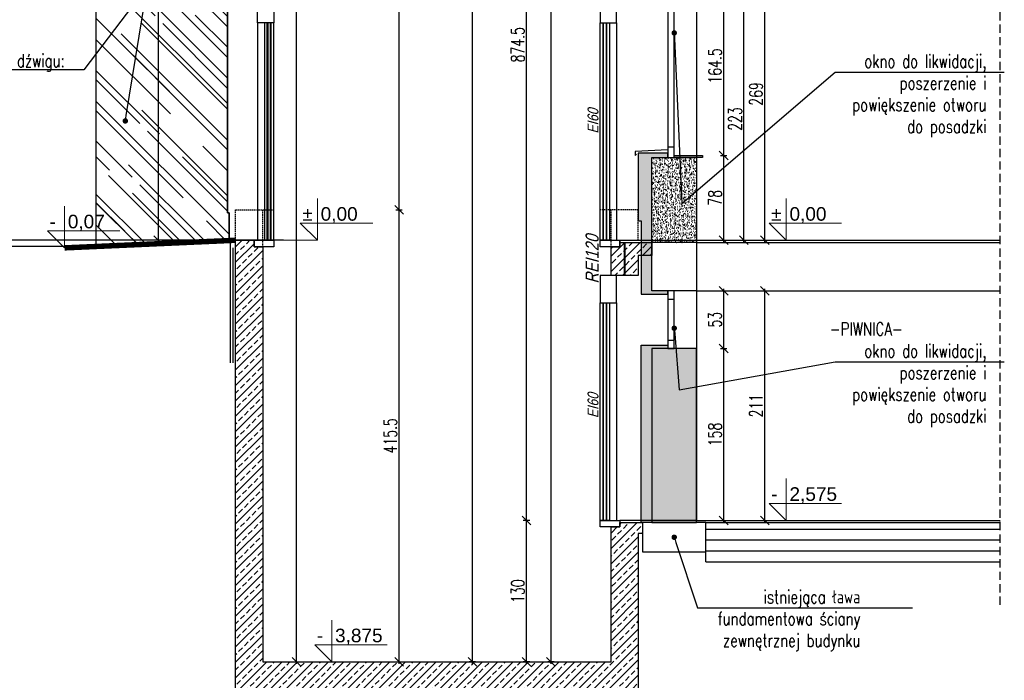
# Model space of a CAD drawing. Header units: millimetres. Extents: x -4181 to 573, y 2747 to 5176.
# Tile 4 of 14: x -622 to 283, y 3562 to 4169. Entities that reach past the tile are written whole.
import ezdxf
from ezdxf import colors
from ezdxf.entities.mleader import LeaderData, LeaderLine
from ezdxf.math import Vec2, Vec3

# ---------------------------------------------------------------- set-up
doc = ezdxf.new("R2010")
doc.units = ezdxf.units.MM
doc.header["$LTSCALE"] = 0.2
doc.header["$MEASUREMENT"] = 0
doc.header["$PDMODE"] = 35
doc.header["$PDSIZE"] = 5
doc.linetypes.add('HIDDENX2', pattern=[19.05, 12.7, -6.35])
doc.layers.add('_p.poż.', color=7, linetype='Continuous', true_color=0xf20000)
for name, color, linetype in [('A-BLACHA', 52, 'Continuous'), ('A-KOMENTWYM', 30, 'Continuous'), ('A-ocieplenie', 6, 'Continuous'), ('A-opis', 7, 'Continuous'), ('A-posadzka', 1, 'Continuous'), ('A-rozbiórki', 252, 'Continuous'), ('A-szkło', 154, 'Continuous'), ('A-teren', 7, 'Continuous'), ('A-widok', 41, 'Continuous'), ('A-winda', 12, 'Continuous'), ('A-ściany', 140, 'Continuous'), ('A-ściany_hacz', 14, 'Continuous')]:
    doc.layers.add(name, color=color, linetype=linetype)
doc.layers.add('A-kota', color=2, linetype='Continuous', lineweight=13)
doc.styles.add('Arch-Dim', font='romans.shx', dxfattribs={"width": 0.75})
doc.styles.add('Arial-2', font='arial.ttf', dxfattribs={"width": 0.8, "oblique": 15})
doc.styles.add('ODNOŚNIKI', font='arial.ttf')
doc.styles.add('TXT', font='romans.shx', dxfattribs={"width": 0.7})
doc.linetypes.add('BATTING', pattern='A,0.0001,-0.1,[134,ltypeshp.shx,S=0.1,R=0,X=-0.1,Y=0],-0.2,[134,ltypeshp.shx,S=0.1,R=180,X=0.1,Y=0],-0.1', length=0.4001)
doc.linetypes.add('LINIA LIKW.', pattern='A,0.3,[137,RODZLIN.shx,S=0.06,R=0,X=-0.1,Y=0],0.3', length=0.6)
doc.dimstyles.new('1-50', dxfattribs={"dimtxt": 12, "dimasz": 8, "dimexe": 3, "dimexo": 0, "dimgap": 2, "dimtad": 1, "dimrnd": 0.5, "dimzin": 12, "dimdsep": 46, "dimtxsty": 'TXT', "dimblk": 'OBLIQUE', "dimcen": 0.125, "dimdle": 2, "dimclrd": 256, "dimclre": 256, "dimclrt": 7, "dimazin": 0, "dimtfac": 1, "dimtix": 1, "dimtmove": 1, "dimatfit": 2, "dimfxl": 3, "dimfxlon": 1, "dimtvp": 10, "dimtolj": 1, "dimtzin": 0, "dimarcsym": 0})
pattern_1 = [(50, (-1483.9704, 3593.586), (5.46555, -0.478145), [0.571576, -6.286576]), (355, (-1483.9704, 3593.586), (-1.057356, 5.731658), [0.457276, -5.029276]), (100.4501, (-1483.515, 3593.546), (4.408383, 5.253443), [0.485699, -5.342687]), (46.1842, (-1483.9704, 3595.11), (8.132395, -1.2613), [0.857326, -9.42975]), (96.6355, (-1483.293, 3595.005), (7.12218, 7.422785), [0.72855, -8.01403]), (351.1842, (-1483.97, 3595.11), (7.122136, 7.42282), [0.685876, -7.543876]), (21, (-1483.2085, 3594.729), (4.548469, -3.067946), [0.571576, -6.286576]), (326, (-1483.2085, 3594.729), (1.854084, 5.525658), [0.457276, -5.029276]), (71.4514, (-1482.8294, 3594.473), (6.402523, 2.457684), [0.485699, -5.342687]), (37.5, (-1483.9705, 3593.5858), (0.0926722, 2.536758), [7.6e-05, -4.968316, 7.6e-05, -5.105476, 7.6e-05, -5.0474956]), (7.5, (-1483.9705, 3593.5858), (2.0046555, 3.0055027), [7.6e-05, -2.910916, 7.6e-05, -4.854016, 7.6e-05, -1.9232956]), (327.5, (-1485.6697, 3593.5858), (4.0677036, -0.171763), [7.6e-05, -1.905076, 7.6e-05, -5.943676, 7.6e-05, -7.886776]), (317.5, (-1486.4317, 3593.5858), (4.443874, 0.762908), [7.6e-05, -2.476576, 7.6e-05, -3.947236, 7.6e-05, -5.600776])]

# ---------------------------------------------------------------- blocks, each defined once
blk = doc.blocks.new('ZNAK-POZIOM przekrój')
at = {"layer": 'A-kota', "ltscale": 10}
for p in [(0, 7.68), (-3.13, 3.12)]:
    blk.add_line(p, (0, 0), dxfattribs=at)
at = {"layer": 'A-kota', "ltscale": 5}
blk.add_line((10.19, 3.12), (-3.13, 3.12), dxfattribs=at)
at = {"layer": 'A-kota', "style": 'ODNOŚNIKI', "flags": 4}
blk.add_attdef('ZNAK', (-2.76, 3.59), '', height=2.5, dxfattribs=at)
at = {"layer": 'A-kota', "linetype": 'ByBlock', "style": 'ODNOŚNIKI', "flags": 4}
blk.add_attdef('POZIOM', (0.61, 3.59), '', height=2.5, dxfattribs=at)
blk = doc.blocks.new('_Oblique')
at = {"color": 0, "linetype": 'ByBlock', "lineweight": -2}
blk.add_line((-0.5, -0.5), (0.5, 0.5), dxfattribs=at)
blk = doc.blocks.new('*D2629')
at = {"layer": 'A-KOMENTWYM', "lineweight": -2}
for p, q in [((-156.25, 3577.15), (-156.25, 3711.15)), ((-153.25, 3709.15), (-159.25, 3709.15)), ((-153.25, 3579.15), (-159.25, 3579.15))]:
    blk.add_line(p, q, dxfattribs=at)
at = {"layer": 'Defpoints', "color": 0}
for p in [(-156.25, 3709.15), (-70.5, 3709.15), (-78.5, 3579.15)]:
    blk.add_point(p, dxfattribs=at)
at = {"layer": 'A-KOMENTWYM', "lineweight": -2, "xscale": 8, "yscale": 8, "zscale": 8}
for p, rotation in [((-156.25, 3709.15), 90), ((-156.25, 3579.15), 270)]:
    blk.add_blockref('_Oblique', p, dxfattribs=dict(at, rotation=rotation))
at = {"layer": 'A-KOMENTWYM', "color": 7, "insert": (-164.25, 3644.15), "char_height": 12, "attachment_point": 5, "rotation": 90, "style": 'TXT'}
blk.add_mtext('\\A1;130', dxfattribs=at)
blk = doc.blocks.new('*D2822')
at = {"layer": 'A-KOMENTWYM', "lineweight": -2}
for p, q in [((-276.32, 3994.65), (-270.32, 3994.65)), ((-273.32, 3577.15), (-273.32, 3996.65)), ((-276.32, 3579.15), (-270.32, 3579.15))]:
    blk.add_line(p, q, dxfattribs=at)
at = {"layer": 'Defpoints', "color": 0}
for p in [(-398.5, 3994.65), (-273.32, 3994.65), (-398.5, 3579.15)]:
    blk.add_point(p, dxfattribs=at)
at = {"layer": 'A-KOMENTWYM', "lineweight": -2, "xscale": 8, "yscale": 8, "zscale": 8}
for p, rotation in [((-273.32, 3994.65), 90), ((-273.32, 3579.15), 270)]:
    blk.add_blockref('_Oblique', p, dxfattribs=dict(at, rotation=rotation))
at = {"layer": 'A-KOMENTWYM', "color": 7, "insert": (-281.32, 3786.9), "char_height": 12, "attachment_point": 5, "rotation": 90, "style": 'TXT'}
blk.add_mtext('\\A1;415.5', dxfattribs=at)
blk = doc.blocks.new('*D2823')
at = {"layer": 'A-KOMENTWYM', "lineweight": -2}
for p, q in [((-273.32, 3992.65), (-273.32, 4885.65)), ((-270.32, 4883.65), (-276.32, 4883.65)), ((-276.32, 3994.65), (-270.32, 3994.65))]:
    blk.add_line(p, q, dxfattribs=at)
at = {"layer": 'Defpoints', "color": 0}
for p in [(-273.32, 4883.65), (-253.5, 4883.65), (-398.5, 3994.65)]:
    blk.add_point(p, dxfattribs=at)
at = {"layer": 'A-KOMENTWYM', "lineweight": -2, "xscale": 8, "yscale": 8, "zscale": 8}
for p, rotation in [((-273.32, 4883.65), 90), ((-273.32, 3994.65), 270)]:
    blk.add_blockref('_Oblique', p, dxfattribs=dict(at, rotation=rotation))
at = {"layer": 'A-KOMENTWYM', "color": 7, "insert": (-281.32, 4439.15), "char_height": 12, "attachment_point": 5, "rotation": 90, "style": 'TXT'}
blk.add_mtext('\\A1;889', dxfattribs=at)
blk = doc.blocks.new('*D2825')
at = {"layer": 'A-KOMENTWYM', "lineweight": -2}
for p, q in [((-491.58, 4903.98), (-497.58, 4903.98)), ((-494.58, 4905.98), (-494.58, 3964.65)), ((-491.58, 3966.65), (-497.58, 3966.65))]:
    blk.add_line(p, q, dxfattribs=at)
at = {"layer": 'Defpoints', "color": 0}
for p in [(-433.91, 4903.98), (-494.58, 3966.65), (-423.5, 3966.65)]:
    blk.add_point(p, dxfattribs=at)
at = {"layer": 'A-KOMENTWYM', "lineweight": -2, "xscale": 8, "yscale": 8, "zscale": 8}
for p, rotation in [((-494.58, 4903.98), 90), ((-494.58, 3966.65), 270)]:
    blk.add_blockref('_Oblique', p, dxfattribs=dict(at, rotation=rotation))
at = {"layer": 'A-KOMENTWYM', "color": 7, "insert": (-502.58, 4435.31), "char_height": 12, "attachment_point": 5, "rotation": 90, "style": 'TXT'}
blk.add_mtext('\\A1;937.5', dxfattribs=at)
blk = doc.blocks.new('*D2826')
at = {"layer": 'A-KOMENTWYM', "lineweight": -2}
for p, q in [((59.68, 3920.15), (65.68, 3920.15)), ((62.68, 3707.15), (62.68, 3922.15)), ((59.68, 3709.15), (65.68, 3709.15))]:
    blk.add_line(p, q, dxfattribs=at)
at = {"layer": 'Defpoints', "color": 0}
for p in [(0, 3920.15), (62.68, 3920.15), (0, 3709.15)]:
    blk.add_point(p, dxfattribs=at)
at = {"layer": 'A-KOMENTWYM', "lineweight": -2, "xscale": 8, "yscale": 8, "zscale": 8}
for p, rotation in [((62.68, 3920.15), 90), ((62.68, 3709.15), 270)]:
    blk.add_blockref('_Oblique', p, dxfattribs=dict(at, rotation=rotation))
at = {"layer": 'A-KOMENTWYM', "color": 7, "insert": (54.68, 3814.65), "char_height": 12, "attachment_point": 5, "rotation": 90, "style": 'TXT'}
blk.add_mtext('\\A1;211', dxfattribs=at)
blk = doc.blocks.new('*D2827')
at = {"layer": 'A-KOMENTWYM', "lineweight": -2}
for p, q in [((59.68, 4235.65), (65.68, 4235.65)), ((62.68, 3964.65), (62.68, 4237.65)), ((59.68, 3966.65), (65.68, 3966.65))]:
    blk.add_line(p, q, dxfattribs=at)
at = {"layer": 'Defpoints', "color": 0}
for p in [(0, 4235.65), (62.68, 4235.65), (0, 3966.65)]:
    blk.add_point(p, dxfattribs=at)
at = {"layer": 'A-KOMENTWYM', "lineweight": -2, "xscale": 8, "yscale": 8, "zscale": 8}
for p, rotation in [((62.68, 4235.65), 90), ((62.68, 3966.65), 270)]:
    blk.add_blockref('_Oblique', p, dxfattribs=dict(at, rotation=rotation))
at = {"layer": 'A-KOMENTWYM', "color": 7, "insert": (54.68, 4101.15), "char_height": 12, "attachment_point": 5, "rotation": 90, "style": 'TXT'}
blk.add_mtext('\\A1;269', dxfattribs=at)
blk = doc.blocks.new('*D3034')
at = {"layer": 'A-KOMENTWYM', "lineweight": -2}
for p, q in [((-370.68, 4895.78), (-364.68, 4895.78)), ((-367.68, 3577.15), (-367.68, 4897.78)), ((-370.68, 3579.15), (-364.68, 3579.15))]:
    blk.add_line(p, q, dxfattribs=at)
at = {"layer": 'Defpoints', "color": 0}
for p in [(-404.5, 4895.78), (-367.68, 4895.78), (-398.5, 3579.15)]:
    blk.add_point(p, dxfattribs=at)
at = {"layer": 'A-KOMENTWYM', "lineweight": -2, "xscale": 8, "yscale": 8, "zscale": 8}
for p, rotation in [((-367.68, 4895.78), 90), ((-367.68, 3579.15), 270)]:
    blk.add_blockref('_Oblique', p, dxfattribs=dict(at, rotation=rotation))
at = {"layer": 'A-KOMENTWYM', "color": 7, "insert": (-375.68, 4237.46), "char_height": 12, "attachment_point": 5, "rotation": 90, "style": 'TXT'}
blk.add_mtext('\\A1;1316.5', dxfattribs=at)
blk = doc.blocks.new('*D3035')
at = {"layer": 'A-KOMENTWYM', "lineweight": -2}
for p, q in [((-130.75, 4914.15), (-136.75, 4914.15)), ((-133.75, 4916.15), (-133.75, 3577.15)), ((-130.75, 3579.15), (-136.75, 3579.15))]:
    blk.add_line(p, q, dxfattribs=at)
at = {"layer": 'Defpoints', "color": 0}
for p in [(-37, 4914.15), (-133.75, 3579.15), (-78.5, 3579.15)]:
    blk.add_point(p, dxfattribs=at)
at = {"layer": 'A-KOMENTWYM', "lineweight": -2, "xscale": 8, "yscale": 8, "zscale": 8}
for p, rotation in [((-133.75, 4914.15), 90), ((-133.75, 3579.15), 270)]:
    blk.add_blockref('_Oblique', p, dxfattribs=dict(at, rotation=rotation))
at = {"layer": 'A-KOMENTWYM', "color": 7, "insert": (-141.75, 4246.65), "char_height": 12, "attachment_point": 5, "rotation": 90, "style": 'TXT'}
blk.add_mtext('\\A1;1335', dxfattribs=at)
blk = doc.blocks.new('*D3036')
at = {"layer": 'A-KOMENTWYM', "lineweight": -2}
for p, q in [((-205.97, 3577.15), (-205.97, 4885.65)), ((-202.97, 4883.65), (-208.97, 4883.65)), ((-202.97, 3579.15), (-208.97, 3579.15))]:
    blk.add_line(p, q, dxfattribs=at)
at = {"layer": 'Defpoints', "color": 0}
for p in [(-205.97, 4883.65), (-192, 4883.65), (-78.5, 3579.15)]:
    blk.add_point(p, dxfattribs=at)
at = {"layer": 'A-KOMENTWYM', "lineweight": -2, "xscale": 8, "yscale": 8, "zscale": 8}
for p, rotation in [((-205.97, 4883.65), 90), ((-205.97, 3579.15), 270)]:
    blk.add_blockref('_Oblique', p, dxfattribs=dict(at, rotation=rotation))
at = {"layer": 'A-KOMENTWYM', "color": 7, "insert": (-213.97, 4231.4), "char_height": 12, "attachment_point": 5, "rotation": 90, "style": 'TXT'}
blk.add_mtext('\\A1;1304.5', dxfattribs=at)
blk = doc.blocks.new('*D3037')
at = {"layer": 'A-KOMENTWYM', "lineweight": -2}
for p, q in [((-153.25, 4583.65), (-159.25, 4583.65)), ((-156.25, 3707.15), (-156.25, 4585.65)), ((-153.25, 3709.15), (-159.25, 3709.15))]:
    blk.add_line(p, q, dxfattribs=at)
at = {"layer": 'Defpoints', "color": 0}
for p in [(-156.25, 4583.65), (-31, 4583.65), (-70.5, 3709.15)]:
    blk.add_point(p, dxfattribs=at)
at = {"layer": 'A-KOMENTWYM', "lineweight": -2, "xscale": 8, "yscale": 8, "zscale": 8}
for p, rotation in [((-156.25, 4583.65), 90), ((-156.25, 3709.15), 270)]:
    blk.add_blockref('_Oblique', p, dxfattribs=dict(at, rotation=rotation))
at = {"layer": 'A-KOMENTWYM', "color": 7, "insert": (-164.25, 4146.4), "char_height": 12, "attachment_point": 5, "rotation": 90, "style": 'TXT'}
blk.add_mtext('\\A1;874.5', dxfattribs=at)
blk = doc.blocks.new('_Dot')
at = {"color": 0, "linetype": 'ByBlock', "lineweight": -2}
blk.add_line((-0.5, 0), (-1, 0), dxfattribs=at)
at = {"color": 0, "linetype": 'ByBlock', "const_width": 0.5}
blk.add_lwpolyline([(-0.25, 0, 1), (0.25, 0, 1)], format="xyb", close=True, dxfattribs=at)
blk = doc.blocks.new('*D3860')
at = {"layer": 'A-KOMENTWYM', "lineweight": -2}
for p, q in [((40.51, 4189.65), (46.51, 4189.65)), ((43.51, 3964.65), (43.51, 4191.65)), ((40.51, 3966.65), (46.51, 3966.65))]:
    blk.add_line(p, q, dxfattribs=at)
at = {"layer": 'Defpoints', "color": 0}
for p in [(0, 4189.65), (43.51, 4189.65), (0, 3966.65)]:
    blk.add_point(p, dxfattribs=at)
at = {"layer": 'A-KOMENTWYM', "lineweight": -2, "xscale": 8, "yscale": 8, "zscale": 8}
for p, rotation in [((43.51, 4189.65), 90), ((43.51, 3966.65), 270)]:
    blk.add_blockref('_Oblique', p, dxfattribs=dict(at, rotation=rotation))
at = {"layer": 'A-KOMENTWYM', "color": 7, "insert": (35.51, 4078.15), "char_height": 12, "attachment_point": 5, "rotation": 90, "style": 'TXT'}
blk.add_mtext('\\A1;223', dxfattribs=at)
blk = doc.blocks.new('*D3867')
at = {"layer": 'A-KOMENTWYM', "lineweight": -2}
for p, q in [((21.93, 4044.65), (27.93, 4044.65)), ((24.93, 3964.65), (24.93, 4046.65)), ((21.93, 3966.65), (27.93, 3966.65))]:
    blk.add_line(p, q, dxfattribs=at)
at = {"layer": 'Defpoints', "color": 0}
for p in [(0, 4044.65), (24.93, 4044.65), (0, 3966.65)]:
    blk.add_point(p, dxfattribs=at)
at = {"layer": 'A-KOMENTWYM', "lineweight": -2, "xscale": 8, "yscale": 8, "zscale": 8}
for p, rotation in [((24.93, 4044.65), 90), ((24.93, 3966.65), 270)]:
    blk.add_blockref('_Oblique', p, dxfattribs=dict(at, rotation=rotation))
at = {"layer": 'A-KOMENTWYM', "color": 7, "insert": (16.93, 4005.65), "char_height": 12, "attachment_point": 5, "rotation": 90, "style": 'TXT'}
blk.add_mtext('\\A1;78', dxfattribs=at)
blk = doc.blocks.new('*D3868')
at = {"layer": 'A-KOMENTWYM', "lineweight": -2}
for p, q in [((21.93, 4209.15), (27.93, 4209.15)), ((24.93, 4042.65), (24.93, 4211.15)), ((21.93, 4044.65), (27.93, 4044.65))]:
    blk.add_line(p, q, dxfattribs=at)
at = {"layer": 'Defpoints', "color": 0}
for p in [(0, 4209.15), (24.93, 4209.15), (0, 4044.65)]:
    blk.add_point(p, dxfattribs=at)
at = {"layer": 'A-KOMENTWYM', "lineweight": -2, "xscale": 8, "yscale": 8, "zscale": 8}
for p, rotation in [((24.93, 4209.15), 90), ((24.93, 4044.65), 270)]:
    blk.add_blockref('_Oblique', p, dxfattribs=dict(at, rotation=rotation))
at = {"layer": 'A-KOMENTWYM', "color": 7, "insert": (16.93, 4126.9), "char_height": 12, "attachment_point": 5, "rotation": 90, "style": 'TXT'}
blk.add_mtext('\\A1;164.5', dxfattribs=at)
blk = doc.blocks.new('*D3870')
at = {"layer": 'A-KOMENTWYM', "lineweight": -2}
for p, q in [((21.93, 3867.15), (27.93, 3867.15)), ((24.93, 3707.15), (24.93, 3869.15)), ((21.93, 3709.15), (27.93, 3709.15))]:
    blk.add_line(p, q, dxfattribs=at)
at = {"layer": 'Defpoints', "color": 0}
for p in [(0, 3867.15), (24.93, 3867.15), (0, 3709.15)]:
    blk.add_point(p, dxfattribs=at)
at = {"layer": 'A-KOMENTWYM', "lineweight": -2, "xscale": 8, "yscale": 8, "zscale": 8}
for p, rotation in [((24.93, 3867.15), 90), ((24.93, 3709.15), 270)]:
    blk.add_blockref('_Oblique', p, dxfattribs=dict(at, rotation=rotation))
at = {"layer": 'A-KOMENTWYM', "color": 7, "insert": (16.93, 3788.15), "char_height": 12, "attachment_point": 5, "rotation": 90, "style": 'TXT'}
blk.add_mtext('\\A1;158', dxfattribs=at)
blk = doc.blocks.new('*D3871')
at = {"layer": 'A-KOMENTWYM', "lineweight": -2}
for p, q in [((21.93, 3920.15), (27.93, 3920.15)), ((24.93, 3865.15), (24.93, 3922.15)), ((21.93, 3867.15), (27.93, 3867.15))]:
    blk.add_line(p, q, dxfattribs=at)
at = {"layer": 'Defpoints', "color": 0}
for p in [(0, 3920.15), (24.93, 3920.15), (0, 3867.15)]:
    blk.add_point(p, dxfattribs=at)
at = {"layer": 'A-KOMENTWYM', "lineweight": -2, "xscale": 8, "yscale": 8, "zscale": 8}
for p, rotation in [((24.93, 3920.15), 90), ((24.93, 3867.15), 270)]:
    blk.add_blockref('_Oblique', p, dxfattribs=dict(at, rotation=rotation))
at = {"layer": 'A-KOMENTWYM', "color": 7, "insert": (16.93, 3893.65), "char_height": 12, "attachment_point": 5, "rotation": 90, "style": 'TXT'}
blk.add_mtext('\\A1;53', dxfattribs=at)

msp = doc.modelspace()

# ---------------------------------------------------------------- hatches: boundary and pattern name
at = {"layer": 'A-rozbiórki', "transparency": 33554687}
h = msp.add_hatch(dxfattribs=at)
h.set_pattern_fill('AR-CONC', color=256, scale=0.03)
h.set_pattern_definition(pattern_1)
h.paths.add_polyline_path([(-26.5, 3917.151), (-26.5, 3920.151), (-41, 3920.151), (-41, 4042.651), (-26.5, 4042.651), (-26.5, 4046.651), (-53.5, 4046.651), (-53.5, 3984.651), (-51, 3984.651), (-51, 3917.151)])
h = msp.add_hatch(dxfattribs=at)
h.set_pattern_fill('AR-CONC', color=256, scale=0.03)
h.set_pattern_definition(pattern_1)
h.paths.add_polyline_path([(-41, 3964.651), (-41, 4042.651), (0, 4042.651), (0, 3964.651)])
h = msp.add_hatch(dxfattribs=at)
h.set_pattern_fill('AR-CONC', color=256, scale=0.03)
h.set_pattern_definition(pattern_1)
h.paths.add_polyline_path([(-26.5, 3870.151), (-26.5, 3867.151), (-41, 3867.151), (-41, 3707.151), (-51, 3707.151), (-51, 3870.151)])
h = msp.add_hatch(dxfattribs=at)
h.set_pattern_fill('AR-CONC', color=256, scale=0.03)
h.set_pattern_definition(pattern_1)
h.paths.add_polyline_path([(0, 3707.151), (0, 3867.151), (-41, 3867.151), (-41, 3707.151)])
at = {"layer": 'A-szkło', "transparency": 33554679}
h = msp.add_hatch(dxfattribs=at)
h.set_pattern_fill('AR-RROOF', color=256, scale=30, angle=315)
h.set_pattern_definition([(315, (31254.856, 3377.715), (67.88225, -25.455844), [450, -60, 150, -30]), (315, (31293.676, 3360.108), (7.000357, 49.426764), [90, -9.9, 180, -22.5]), (315, (31283.494, 3385.14), (124.521504, -96.095812), [240, -42, 120, -30])])
h.paths.add_polyline_path([(-430.86, 4191.435), (-551.8, 4189.324), (-551.801, 3960.939), (-429.5, 3966.351), (-429.5, 3991.751), (-430.86, 3991.751)])
at = {"layer": 'A-ściany_hacz'}
h = msp.add_hatch(dxfattribs=at)
h.set_pattern_fill('ANSI33', color=256, scale=40)
h.paths.add_polyline_path([(-53.5, 3697.151), (-53.5, 3549.151), (-423.5, 3549.151), (-423.5, 3966.651), (-406.5, 3966.651), (-406.5, 3960.651), (-398.5, 3960.651), (-398.5, 3579.151), (-78.5, 3579.151), (-78.5, 3703.151), (-70.5, 3703.151), (-70.5, 3707.151), (-49.5, 3707.151), (-49.5, 3697.151)])
h = msp.add_hatch(dxfattribs=at)
h.set_pattern_fill('ANSI33', color=256, scale=40)
h.paths.add_polyline_path([(-53.5, 3952.651), (-53.5, 3934.151), (-78.5, 3934.151), (-78.5, 3960.651), (-70.5, 3960.651), (-70.5, 3964.651), (-41, 3964.651), (-41, 3952.651)])

# ---------------------------------------------------------------- linework, layer by layer
msp.add_line((-379.477, 3966.651), (-3458.022, 3966.651))
at = {"color": 1}
msp.add_line((-551.801, 3960.939), (-2103.619, 3960.939), dxfattribs=at)
msp.add_lwpolyline([(-423.5, 3966.651), (-530.801, 3961.326)])
at = {"layer": '_p.poż.', "linetype": 'HIDDENX2'}
msp.add_lwpolyline([(-66, 3934.151, 2, 2, 0), (-66, 3964.651, 2, 2, 0)], format="xyseb", dxfattribs=at)
at = {"layer": 'A-BLACHA'}
for points in [[(-403.5, 4166.651), (-403.5, 4191.651), (-388.5, 4191.651), (-388.5, 4166.651)], [(-73.5, 4166.651), (-73.5, 4191.651), (-88.5, 4191.651), (-88.5, 4166.651)], [(-73.5, 3909.151), (-73.5, 3934.151), (-88.5, 3934.151), (-88.5, 3909.151)]]:
    msp.add_lwpolyline(points, close=True, dxfattribs=at)
at = {"layer": 'A-KOMENTWYM', "linetype": 'HIDDENX2', "ltscale": 3}
msp.add_line((279.035, 3631.517), (279.035, 5100.174), dxfattribs=at)
at = {"layer": 'A-kota'}
msp.add_line((-348.403, 3966.651), (-379.477, 3966.651), dxfattribs=at)
at = {"layer": 'A-ocieplenie', "transparency": 33554679}
msp.add_lwpolyline([(-428.5, 3966.428), (-428.5, 3854.131)], dxfattribs=at)
at = {"layer": 'A-ocieplenie', "color": 14, "linetype": 'BATTING', "transparency": 33554681}
msp.add_lwpolyline([(-426, 3959.651), (-426, 3854.131)], dxfattribs=at)
at = {"layer": 'A-posadzka'}
for p, q in [((0, 3966.651), (279.035, 3966.651)), ((0, 3964.651), (279.035, 3964.651)), ((0, 3709.151), (-70.5, 3709.151)), ((0, 3709.151), (279.035, 3709.151)), ((0, 3707.151), (0, 3709.151)), ((8.5, 3707.151), (279.035, 3707.151)), ((8.5, 3701.151), (279.035, 3701.151)), ((8.5, 3691.151), (279.035, 3691.151)), ((8.5, 3681.151), (279.035, 3681.151)), ((8.5, 3671.151), (8.5, 3680.151)), ((8.5, 3671.151), (279.035, 3671.151))]:
    msp.add_line(p, q, dxfattribs=at)
for points in [[(-70.5, 3964.651), (-70.5, 3966.651), (-41, 3966.651), (-41, 3964.651)], [(-41, 3964.651), (-41, 3966.651), (0, 3966.651), (0, 3964.651)]]:
    msp.add_lwpolyline(points, dxfattribs=at)
at = {"layer": 'A-rozbiórki', "linetype": 'LINIA LIKW.', "ltscale": 30, "transparency": 33554679}
for p, q in [((-26.5, 4201.651), (-26.5, 4052.151)), ((-20.5, 4052.151), (-20.5, 4201.651)), ((-26.5, 3912.651), (-26.5, 3874.651)), ((-20.5, 3874.651), (-20.5, 3912.651))]:
    msp.add_line(p, q, dxfattribs=at)
msp.add_lwpolyline([(-26.5, 4051.651), (-26.5, 4049.651), (-56.5, 4048.151), (-56.5, 4044.663), (-55.14, 4045.741)], dxfattribs=at)
for points in [[(-26.5, 3917.151), (-26.5, 3920.151), (-41, 3920.151), (-41, 4042.651), (-26.5, 4042.651), (-26.5, 4046.651), (-53.5, 4046.651), (-53.5, 3984.651), (-51, 3984.651), (-51, 3917.151)], [(-26.5, 4042.651), (-20.5, 4042.651), (-20.5, 4052.151), (-26.5, 4052.151)], [(-20.5, 4044.651), (5.5, 4044.651), (5.5, 4042.651), (-20.5, 4042.651)], [(-41, 3964.651), (-41, 4042.651), (0, 4042.651), (0, 3964.651)], [(-26.5, 3912.651), (-20.5, 3912.651), (-20.5, 3920.151), (-26.5, 3920.151)], [(-26.5, 3867.151), (-20.5, 3867.151), (-20.5, 3874.651), (-26.5, 3874.651)], [(-26.5, 3870.151), (-26.5, 3867.151), (-41, 3867.151), (-41, 3707.151), (-51, 3707.151), (-51, 3870.151)], [(0, 3707.151), (0, 3867.151), (-41, 3867.151), (-41, 3707.151)]]:
    msp.add_lwpolyline(points, close=True, dxfattribs=at)
at = {"layer": 'A-teren'}
msp.add_lwpolyline([(-580.727, 3959.651, 5, 5, 0), (-423.5, 3966.651, 5, 5, 0)], format="xyseb", dxfattribs=at)
at = {"layer": 'A-widok'}
for p, q in [((0, 4209.151), (0, 3966.651)), ((-403.5, 4166.651), (-403.5, 3966.651)), ((-73.5, 4166.651), (-73.5, 3966.651)), ((0, 3920.151), (0, 3709.151)), ((-73.5, 3909.151), (-73.5, 3709.151))]:
    msp.add_line(p, q, dxfattribs=at)
at = {"layer": 'A-widok', "transparency": 33554679}
msp.add_line((-551.8, 4201.326), (-551.801, 3960.939), dxfattribs=at)
at = {"layer": 'A-widok', "color": 14, "linetype": 'HIDDENX2', "ltscale": 0.5}
for p, q in [((-398.5, 3960.651), (-398.5, 3994.651)), ((-78.5, 3960.651), (-78.5, 3994.651))]:
    msp.add_line(p, q, dxfattribs=at)
at = {"layer": 'A-widok'}
msp.add_lwpolyline([(-430.86, 4191.435), (-551.8, 4189.324), (-551.801, 3960.939), (-429.5, 3966.351), (-429.5, 3991.751), (-430.86, 3991.751)], close=True, dxfattribs=at)
msp.add_lwpolyline([(-430.86, 4191.332), (-430.86, 3991.752), (-429.5, 3991.751), (-429.5, 3966.384)], dxfattribs=at)
at = {"layer": 'A-widok', "color": 14, "linetype": 'HIDDENX2', "ltscale": 0.5}
for points in [[(-423.5, 3966.651), (-423.5, 3994.651), (-388.5, 3994.651)], [(-53.5, 3966.651), (-53.5, 3994.651), (-88.5, 3994.651)]]:
    msp.add_lwpolyline(points, dxfattribs=at)
at = {"layer": 'A-winda', "color": 3}
for points in [[(-397, 4166.651), (-397, 3966.651), (-394.5, 3966.651), (-394.5, 4166.651)], [(-391, 4166.651), (-391, 3966.651), (-388.5, 3966.651), (-388.5, 4166.651)], [(-86, 4166.651), (-86, 3966.651), (-88.5, 3966.651), (-88.5, 4166.651)], [(-80, 4166.651), (-80, 3966.651), (-82.5, 3966.651), (-82.5, 4166.651)], [(-86, 3909.151), (-86, 3709.151), (-88.5, 3709.151), (-88.5, 3909.151)], [(-80, 3909.151), (-80, 3709.151), (-82.5, 3709.151), (-82.5, 3909.151)]]:
    msp.add_lwpolyline(points, close=True, dxfattribs=at)
at = {"layer": 'A-winda', "color": 14}
for points in [[(-394, 4166.651), (-394, 3966.651), (-391.5, 3966.651), (-391.5, 4166.651)], [(-83, 4166.651), (-83, 3966.651), (-85.5, 3966.651), (-85.5, 4166.651)], [(-83, 3909.151), (-83, 3709.151), (-85.5, 3709.151), (-85.5, 3909.151)]]:
    msp.add_lwpolyline(points, close=True, dxfattribs=at)
at = {"layer": 'A-winda', "color": 52, "transparency": 33554679}
for points in [[(-406.5, 3966.651), (-388.5, 3966.651), (-388.5, 3960.651), (-406.5, 3960.651)], [(-88.5, 3966.651), (-70.5, 3966.651), (-70.5, 3960.651), (-88.5, 3960.651)], [(-88.5, 3709.151), (-70.5, 3709.151), (-70.5, 3703.151), (-88.5, 3703.151)]]:
    msp.add_lwpolyline(points, close=True, dxfattribs=at)
at = {"layer": 'A-ściany'}
for p, q in [((0, 3964.651), (-41, 3964.651)), ((0, 3920.151), (279.035, 3920.151))]:
    msp.add_line(p, q, dxfattribs=at)
for points in [[(-53.5, 3697.151), (-53.5, 3549.151), (-423.5, 3549.151), (-423.5, 3966.651), (-406.5, 3966.651), (-406.5, 3960.651), (-398.5, 3960.651), (-398.5, 3579.151), (-78.5, 3579.151), (-78.5, 3703.151), (-70.5, 3703.151), (-70.5, 3707.151), (-49.5, 3707.151), (-49.5, 3697.151)], [(-53.5, 3952.651), (-53.5, 3934.151), (-78.5, 3934.151), (-78.5, 3960.651), (-70.5, 3960.651), (-70.5, 3964.651), (-41, 3964.651), (-41, 3952.651)], [(-49.5, 3680.151), (8.5, 3680.151), (8.5, 3707.151), (-49.5, 3707.151)]]:
    msp.add_lwpolyline(points, close=True, dxfattribs=at)
msp.add_lwpolyline([(0, 3964.651), (0, 3920.151), (-41, 3920.151), (-41, 3964.651)], dxfattribs=at)

# ---------------------------------------------------------------- block references
at = {"layer": 'A-kota'}
ref = msp.add_blockref('ZNAK-POZIOM przekrój', (-348.403, 3966.651), dxfattribs=dict(at, xscale=5, yscale=5, zscale=5, rotation=360))
ref.add_attrib('POZIOM', '0,00', (-345.346, 3984.62), dxfattribs={"height": 12.5, "style": 'ODNOŚNIKI', "flags": 4})
ref.add_attrib('ZNAK', '%%P', (-362.207, 3984.62), dxfattribs={"height": 12.5, "style": 'ODNOŚNIKI', "flags": 4})
ref = msp.add_blockref('ZNAK-POZIOM przekrój', (82.355, 3966.651), dxfattribs=dict(at, xscale=5, yscale=5, zscale=5, rotation=360))
ref.add_attrib('POZIOM', '0,00', (85.411, 3984.62), dxfattribs={"height": 12.5, "style": 'ODNOŚNIKI', "flags": 4})
ref.add_attrib('ZNAK', '%%P', (68.551, 3984.62), dxfattribs={"height": 12.5, "style": 'ODNOŚNIKI', "flags": 4})
ref = msp.add_blockref('ZNAK-POZIOM przekrój', (-580.727, 3959.651), dxfattribs=dict(at, xscale=5, yscale=5, zscale=5, rotation=360))
ref.add_attrib('POZIOM', '0,07', (-577.67, 3977.62), dxfattribs={"height": 12.5, "style": 'ODNOŚNIKI', "flags": 4})
ref.add_attrib('ZNAK', '-', (-594.531, 3977.62), dxfattribs={"height": 12.5, "style": 'ODNOŚNIKI', "flags": 4})
ref = msp.add_blockref('ZNAK-POZIOM przekrój', (82.355, 3709.151), dxfattribs=dict(at, xscale=5, yscale=5, zscale=5, rotation=360))
ref.add_attrib('POZIOM', '2,575', (85.411, 3727.12), dxfattribs={"height": 12.5, "style": 'ODNOŚNIKI', "flags": 4})
ref.add_attrib('ZNAK', '-', (68.551, 3727.12), dxfattribs={"height": 12.5, "style": 'ODNOŚNIKI', "flags": 4})
ref = msp.add_blockref('ZNAK-POZIOM przekrój', (-335.198, 3579.151), dxfattribs=dict(at, xscale=5, yscale=5, zscale=5, rotation=360))
ref.add_attrib('POZIOM', '3,875', (-332.141, 3597.12), dxfattribs={"height": 12.5, "style": 'ODNOŚNIKI', "flags": 4})
ref.add_attrib('ZNAK', '-', (-349.002, 3597.12), dxfattribs={"height": 12.5, "style": 'ODNOŚNIKI', "flags": 4})

# ---------------------------------------------------------------- texts
at = {"layer": '_p.poż.', "style": 'Arial-2', "oblique": 15, "width": 0.8}
for p in [(-90.142, 4064.693), (-90.142, 3803.139)]:
    msp.add_text('EI60', height=10, rotation=90, dxfattribs=at).set_placement(p)
at = {"layer": '_p.poż.', "insert": (-95.85, 3949.193), "char_height": 12, "width": 129.01457, "attachment_point": 5, "rotation": 90, "style": 'Arial-2'}
msp.add_mtext('\\pxt4;REI120', dxfattribs=at)
at = {"layer": 'A-opis', "color": 52, "insert": (122.364, 3885.102), "char_height": 12, "width": 44.2971, "attachment_point": 4, "style": 'Arch-Dim'}
msp.add_mtext('\\pxt4;-PIWNICA-', dxfattribs=at)

# ---------------------------------------------------------------- dimensions: what is measured, and where the dimension line sits
at = {"layer": 'A-KOMENTWYM'}
for base, p1, p2, picture, middle in [((-133.752, 3579.151), (-37, 4914.15), (-78.5, 3579.151), '*D3035', (-141.752, 4246.651)), ((-494.58, 3966.651), (-433.908, 4903.977), (-423.5, 3966.651), '*D2825', (-502.58, 4435.314)), ((-367.676, 4895.775), (-398.5, 3579.151), (-404.5, 4895.775), '*D3034', (-375.676, 4237.463)), ((-273.316, 4883.651), (-398.5, 3994.651), (-253.5, 4883.651), '*D2823', (-281.316, 4439.151)), ((-205.965, 4883.651), (-78.5, 3579.151), (-192.001, 4883.651), '*D3036', (-213.965, 4231.401)), ((-156.251, 4583.651), (-70.5, 3709.151), (-31, 4583.651), '*D3037', (-164.251, 4146.401)), ((62.684, 4235.651), (0, 3966.651), (0, 4235.651), '*D2827', (54.684, 4101.151)), ((24.928, 4209.151), (0, 4044.651), (0, 4209.151), '*D3868', (16.928, 4126.901)), ((43.506, 4189.651), (0, 3966.651), (0, 4189.651), '*D3860', (35.506, 4078.151)), ((24.928, 4044.651), (0, 3966.651), (0, 4044.651), '*D3867', (16.928, 4005.651)), ((-273.316, 3994.651), (-398.5, 3579.151), (-398.5, 3994.651), '*D2822', (-281.316, 3786.901)), ((62.684, 3920.151), (0, 3709.151), (0, 3920.151), '*D2826', (54.684, 3814.651)), ((24.928, 3920.151), (0, 3867.151), (0, 3920.151), '*D3871', (16.928, 3893.651)), ((24.928, 3867.151), (0, 3709.151), (0, 3867.151), '*D3870', (16.928, 3788.151)), ((-156.251, 3709.151), (-78.5, 3579.151), (-70.5, 3709.151), '*D2629', (-164.251, 3644.151))]:
    dim = msp.add_linear_dim(base=base, p1=p1, p2=p2, angle=90, dimstyle='1-50', dxfattribs=at)
    dim.commit()
    dim.dimension.update_dxf_attribs({"geometry": picture, "text_midpoint": middle})

# ---------------------------------------------------------------- leaders
at = {"layer": 'A-opis'}
ml = msp.add_multileader_mtext('Standard', dxfattribs=at)
ml.set_content('\\pxql,t4;osłona wejścia do dźwigu: szklana ścianka i zadaszenie', color=256, style='Arch-Dim')
ml.set_leader_properties(color=30)
ml.set_arrow_properties(name='DOT')
ml.build(insert=Vec2(0, 0))
ml.multileader.update_dxf_attribs({"text_left_attachment_type": 6, "text_right_attachment_type": 6, "dogleg_length": 2, "arrow_head_size": 5})
ctx = ml.context
ctx.base_point, ctx.char_height, ctx.arrow_head_size, ctx.landing_gap_size, ctx.plane_origin, ctx.plane_y_axis = Vec3(-732.107, 4123.266), 12, 5, 0.2, Vec3(-1305.058, 8308.356), Vec3(0, -1)
ctx.left_attachment, ctx.right_attachment, ctx.text_align_type = 6, 6, 2
notes = []
notes.append((ctx, [(0, (1, 1, 0), (-563.027, 4123.266), (-1, 0), 2, [(1, [(-524.87, 4076.348), (-504.692, 4200.148)], 0, [])])]))
ctx.mtext.insert, ctx.mtext.width, ctx.mtext.alignment = Vec3(-565.227, 4137.666), 172.91403, 3
ml = msp.add_multileader_mtext('Standard', dxfattribs=at)
ml.set_content('\\pxt4;okno do likwidacji, poszerzenie i powiększenie otworu do posadzki', color=256, style='Arch-Dim')
ml.set_leader_properties(color=30)
ml.set_arrow_properties(name='DOT')
ml.build(insert=Vec2(0, 0))
ml.multileader.update_dxf_attribs({"text_left_attachment_type": 6, "text_right_attachment_type": 6, "dogleg_length": 2, "arrow_head_size": 5})
ctx = ml.context
ctx.base_point, ctx.char_height, ctx.arrow_head_size, ctx.landing_gap_size, ctx.plane_origin, ctx.plane_y_axis = Vec3(129.316, 4121.322), 12, 5, 0.2, Vec3(-290.758, 8235.781), Vec3(0, -1)
ctx.left_attachment, ctx.right_attachment, ctx.text_align_type = 6, 6, 2
notes.append((ctx, [(0, (1, 1, 0), (127.316, 4121.322), (1, 0), 2, [(1, [(-20.5, 4157.232), (-13.567, 4000.299)], 0, [])])]))
ctx.mtext.insert, ctx.mtext.width, ctx.mtext.alignment = Vec3(266.406, 4137.282), 151.75272, 3
ml = msp.add_multileader_mtext('Standard', dxfattribs=at)
ml.set_content('\\pxt4;okno do likwidacji, poszerzenie i powiększenie otworu do posadzki', color=256, style='Arch-Dim')
ml.set_leader_properties(color=30)
ml.set_arrow_properties(name='DOT')
ml.build(insert=Vec2(0, 0))
ml.multileader.update_dxf_attribs({"text_left_attachment_type": 6, "text_right_attachment_type": 6, "dogleg_length": 2, "arrow_head_size": 5})
ctx = ml.context
ctx.base_point, ctx.char_height, ctx.arrow_head_size, ctx.landing_gap_size, ctx.plane_origin, ctx.plane_y_axis = Vec3(129.316, 3855.042), 12, 5, 0.2, Vec3(-290.758, 7969.5), Vec3(0, -1)
ctx.left_attachment, ctx.right_attachment, ctx.text_align_type = 6, 6, 2
notes.append((ctx, [(0, (1, 1, 0), (127.316, 3855.042), (1, 0), 2, [(1, [(-20.5, 3885.771), (-15.855, 3829.224)], 0, [])])]))
ctx.mtext.insert, ctx.mtext.width, ctx.mtext.alignment = Vec3(266.406, 3871.002), 151.75272, 3
ml = msp.add_multileader_mtext('Standard', dxfattribs=at)
ml.set_content('\\pxt4;istniejąca ława fundamentowa ściany zewnętrznej budynku', color=256, style='Arch-Dim')
ml.set_leader_properties(color=30)
ml.set_arrow_properties(name='DOT')
ml.build(insert=Vec2(0, 0))
ml.multileader.update_dxf_attribs({"text_left_attachment_type": 6, "text_right_attachment_type": 6, "dogleg_length": 2, "arrow_head_size": 5})
ctx = ml.context
ctx.base_point, ctx.char_height, ctx.arrow_head_size, ctx.landing_gap_size, ctx.plane_origin, ctx.plane_y_axis = Vec3(2.864, 3628.908), 12, 5, 0.2, Vec3(-542.97, 7804.047), Vec3(0, -1)
ctx.left_attachment, ctx.right_attachment, ctx.text_align_type = 6, 6, 2
notes.append((ctx, [(0, (1, 1, 0), (0.864, 3628.908), (1, 0), 2, [(0, [(-20.5, 3693.651)], 0, [])])]))
ctx.mtext.insert, ctx.mtext.width, ctx.mtext.alignment = Vec3(150.484, 3644.868), 193.42001, 3
for ctx, leaders in notes:
    for number, flags, end, landing, length, lines in leaders:
        leader = LeaderData()
        leader.index, (leader.has_last_leader_line, leader.has_dogleg_vector, leader.attachment_direction) = number, flags
        leader.last_leader_point, leader.dogleg_vector, leader.dogleg_length = Vec3(end), Vec3(landing), length
        for number, points, colour, breaks in lines:
            line = LeaderLine()
            line.index, line.vertices, line.color, line.breaks = number, Vec3.list(points), colors.encode_raw_color(colour), breaks
            leader.lines.append(line)
        ctx.leaders.append(leader)

doc.saveas('drawing.dxf')
